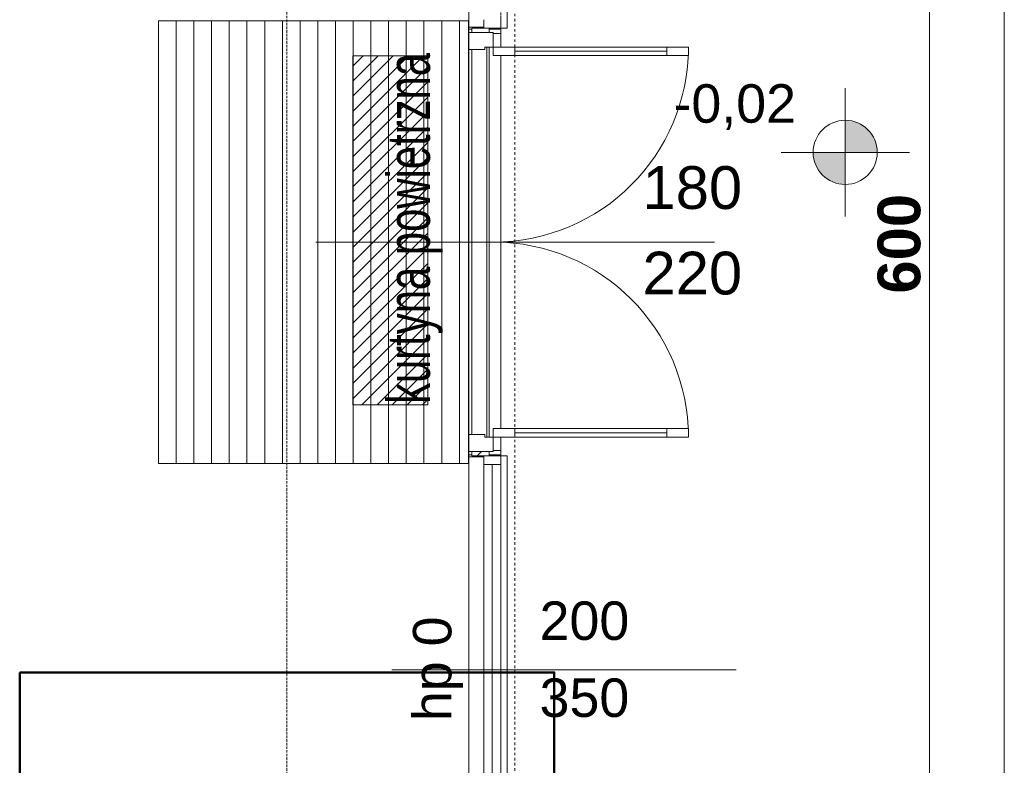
# Model space of a CAD drawing. Extents: x -7314 to 11761, y 144 to 9383.
# Tile 43 of 193: x 3188 to 3648, y 1443 to 1792. Entities that reach past the tile are written whole.
import ezdxf
from ezdxf.xclip import XClip

# ---------------------------------------------------------------- set-up
doc = ezdxf.new("R2010")
doc.units = 0
doc.header["$MEASUREMENT"] = 0
doc.header["$XCLIPFRAME"] = 0
for name, pattern in [('Krawędzie ukryte', [68, 48, -20]), ('Przerywana', [96, 48, -48]), ('Przerywana gęsta', [36, 24, -12]), ('Wipeout_Contour', [20000, 0, -20000])]:
    doc.linetypes.add(name, pattern=pattern)
for name, color, linetype in [('FORMA - Arch 01 - 220-A Ściany', 7, 'Continuous'), ('FORMA - Arch 01 - 299-A Wymiary Opisy wewnetrzne', 7, 'Continuous'), ('FORMA - Arch 01 - 410-K Osie', 7, 'Continuous'), ('FORMA - Arch 04 - Wymiary ogólne', 7, 'Continuous'), ('FORMA - Arch 05 - inst co', 7, 'Continuous')]:
    doc.layers.add(name, color=color, linetype=linetype)
doc.styles.add('STYL_AUTOMATYCZNY_2', font='arial.ttf')
doc.styles.add('STYL_AUTOMATYCZNY_7', font='arial.ttf', dxfattribs={"width": 0.7})
doc.styles.add('STYL_AUTOMATYCZNY_8', font='arial.ttf')
doc.styles.add('STYL_AUTOMATYCZNY_9', font='arial.ttf')
pattern_1 = [(45, (4185.3, -5972.398), (-17.67767, 17.67767), []), (45, (4181.764, -5968.863), (-17.67767, 17.67767), []), (45, (4178.229, -5965.327), (-17.67767, 17.67767), [])]

# ---------------------------------------------------------------- blocks, each defined once
blk = doc.blocks.new('Rysunek_1_1', base_point=(4185.3, -5972.4))
at = {"linetype": 'Continuous', "lineweight": 13}
h = blk.add_hatch(dxfattribs=at)
h.set_pattern_fill('Sklejka_0001', color=252, style=0, pattern_type=2)
h.set_pattern_definition([(270, (3368.8275, 1722.218), (8.27714, 0), [])])
h.paths.add_polyline_path([(3253, 1791.53), (3253, 1584.6), (3397.96, 1584.6), (3397.96, 1791.53)])
at = {"layer": 'FORMA - Arch 01 - 299-A Wymiary Opisy wewnetrzne', "linetype": 'Continuous', "lineweight": 5}
for points in [[(3574.11, 1730.06), (3589.11, 1730.06), (3587.96, 1735.8), (3584.71, 1740.67), (3579.85, 1743.92), (3574.11, 1745.06)], [(3574.11, 1730.06), (3559.11, 1730.06), (3560.25, 1724.32), (3563.5, 1719.46), (3568.37, 1716.21), (3574.11, 1715.06)]]:
    blk.add_hatch(color=7, dxfattribs=at).paths.add_polyline_path(points)
at = {"layer": 'FORMA - Arch 05 - inst co', "linetype": 'Continuous', "lineweight": 15}
h = blk.add_hatch(dxfattribs=at)
h.set_pattern_fill('cegła_zwykła_gęsta_0001', color=214, style=0, pattern_type=2)
h.set_pattern_definition([(45, (4185.2997, -5972.398), (-3.535534, 3.535534), [])])
h.paths.add_polyline_path([(3378.88, 1775.17), (3343.88, 1775.17), (3343.88, 1612.01), (3378.88, 1612.01)])
at = {"color": 7, "linetype": 'Przerywana', "lineweight": 13, "ltscale": 0.025, "flags": 128}
blk.add_lwpolyline([(3419.59, 1388.12), (3419.59, 1989.34), (3413.03, 1989.34), (3413.03, 1388.12)], dxfattribs=at)
at = {"color": 251, "linetype": 'Continuous', "lineweight": 13, "ltscale": 0.025, "flags": 128}
blk.add_lwpolyline([(3253, 1791.53), (3253, 1584.6), (3397.96, 1584.6), (3397.96, 1791.53)], close=True, dxfattribs=at)
at = {"layer": 'FORMA - Arch 01 - 220-A Ściany', "color": 7, "linetype": 'Continuous', "lineweight": 13, "ltscale": 0.025}
for p, q in [((3416.04, 1988.12), (3416.04, 1788.12)), ((3416.04, 1588.12), (3416.04, 1388.12))]:
    blk.add_line(p, q, dxfattribs=at)
at = {"layer": 'FORMA - Arch 01 - 299-A Wymiary Opisy wewnetrzne', "color": 7, "linetype": 'Continuous', "lineweight": 5, "ltscale": 0.025}
for p, q in [((3574.11, 1700.06), (3574.11, 1760.06)), ((3544.11, 1730.06), (3604.11, 1730.06))]:
    blk.add_line(p, q, dxfattribs=at)
blk.add_circle((3574.11, 1730.06), 15, dxfattribs=at)
at = {"layer": 'FORMA - Arch 01 - 410-K Osie', "color": 7, "linetype": 'Krawędzie ukryte', "lineweight": 13, "ltscale": 0.025}
blk.add_line((3313.04, 567.07), (3313.04, 6163.06), dxfattribs=at)
at = {"layer": 'FORMA - Arch 04 - Wymiary ogólne', "color": 154, "linetype": 'Continuous', "lineweight": 13, "ltscale": 0.025}
for p, q in [((3648.5, 718.9), (3648.5, 5986.9)), ((3613.5, 1386.9), (3613.5, 1986.9))]:
    blk.add_line(p, q, dxfattribs=at)
at = {"layer": 'FORMA - Arch 05 - inst co', "color": 7, "linetype": 'Continuous', "lineweight": 13, "ltscale": 0.025, "flags": 128}
blk.add_lwpolyline([(3378.88, 1775.17), (3343.88, 1775.17), (3343.88, 1612.01), (3378.88, 1612.01)], close=True, dxfattribs=at)
at = {"layer": 'FORMA - Arch 01 - 220-A Ściany', "color": 7, "linetype": 'Continuous', "lineweight": 13, "attachment_point": 7, "style": 'STYL_AUTOMATYCZNY_2'}
for s, insert, char_height in [('\\A1;{\\pql;\\pt0;\\fArial|b0|i0|c238|p0;\\W1.000000;220\\fArial|b0|i0|c238|p0;\\W1.000000;\\A1{\\H.66x;\\S^  ;}\\fArial|b0|i0|c238|p0;\\W1.000000;\\fArial|b0|i0|c238|p0;\\W1.000000;}', (3479.29, 1657.78), 20), ('\\A1;{\\pql;\\pt0;\\fArial|b0|i0|c238|p0;\\W1.000000;200\\fArial|b0|i0|c238|p0;\\W1.000000;\\A1{\\H.66x;\\S^  ;}\\fArial|b0|i0|c238|p0;\\W1.000000;\\fArial|b0|i0|c238|p0;\\W1.000000;}', (3431.16, 1496.82), 18), ('\\A1;{\\pql;\\pt0;\\fArial|b0|i0|c238|p0;\\W1.000000;350\\fArial|b0|i0|c238|p0;\\W1.000000;\\A1{\\H.66x;\\S^  ;}\\fArial|b0|i0|c238|p0;\\W1.000000;\\fArial|b0|i0|c238|p0;\\W1.000000;}', (3431.16, 1460.8), 18)]:
    blk.add_mtext(s, dxfattribs=dict(at, insert=insert, char_height=char_height))
at = {"layer": 'FORMA - Arch 01 - 220-A Ściany', "color": 7, "linetype": 'Continuous', "lineweight": 13, "insert": (3395.37, 1464.09), "char_height": 18, "attachment_point": 7, "rotation": 90, "style": 'STYL_AUTOMATYCZNY_2'}
blk.add_mtext('\\A1;{\\pql;\\pt0;\\fArial|b0|i0|c238|p0;\\W1.000000;hp 0\\fArial|b0|i0|c238|p0;\\W1.000000;\\A1{\\H.66x;\\S^  ;}\\fArial|b0|i0|c238|p0;\\W1.000000;\\fArial|b0|i0|c238|p0;\\W1.000000;}', dxfattribs=at)
at = {"layer": 'FORMA - Arch 01 - 299-A Wymiary Opisy wewnetrzne', "color": 7, "linetype": 'Continuous', "lineweight": 13, "insert": (3493.79, 1740.59), "char_height": 18, "width": 56.2662, "attachment_point": 7, "style": 'STYL_AUTOMATYCZNY_8'}
blk.add_mtext('\\A1;{\\pql;\\fArial|b0|i0|c238|p0;\\W1.000000;-0,02}', dxfattribs=at)
at = {"layer": 'FORMA - Arch 04 - Wymiary ogólne', "color": 154, "linetype": 'Continuous', "lineweight": 13, "insert": (3609.5, 1664.02), "char_height": 20, "width": 45.7634, "attachment_point": 7, "rotation": 90, "style": 'STYL_AUTOMATYCZNY_9'}
blk.add_mtext('\\A1;{\\pql;\\fArial|b1|i0|c238|p0;\\W1.000000;600}', dxfattribs=at)
at = {"layer": 'FORMA - Arch 05 - inst co', "color": 7, "linetype": 'Continuous', "lineweight": 13, "insert": (3385.92, 1612.43), "char_height": 20, "attachment_point": 7, "rotation": 90, "style": 'STYL_AUTOMATYCZNY_7'}
blk.add_mtext('\\A1;{\\pql;\\fArial|b0|i0|c238|p0;\\W0.700000;kurtyna powietrzna}', dxfattribs=at)
at = {"color": 254, "linetype": 'Wipeout_Contour', "lineweight": 0, "ltscale": 19212.441047}
blk.add_wipeout([(3398.04, 1788.12), (3398.54, 1788.12), (3405.04, 1788.12), (3405.04, 1788.62), (3398.04, 1788.62)], dxfattribs=at).dxf.layer = 'FORMA - Arch 01 - 220-A Ściany'
at = {"layer": 'FORMA - Arch 01 - 220-A Ściany', "linetype": 'Continuous', "lineweight": 5}
h = blk.add_hatch(dxfattribs=at)
h.set_pattern_fill('Aluminium_0001', style=0, pattern_type=2)
h.set_pattern_definition(pattern_1)
h.paths.add_polyline_path([(3398.04, 1788.12), (3398.54, 1788.12), (3405.04, 1788.12), (3405.04, 1788.62), (3398.04, 1788.62)])
at = {"color": 254, "linetype": 'Wipeout_Contour', "lineweight": 0, "ltscale": 45611.058427}
blk.add_wipeout([(3413.04, 1588.62), (3413.04, 1787.62), (3407.54, 1787.62), (3407.54, 1788.12), (3399.54, 1788.12), (3399.54, 1787.62), (3398.04, 1787.62), (3398.04, 1588.62), (3399.54, 1588.62), (3399.54, 1588.12), (3407.54, 1588.12), (3407.54, 1588.62)], dxfattribs=at).dxf.layer = 'FORMA - Arch 01 - 220-A Ściany'
at = {"color": 254, "linetype": 'Wipeout_Contour', "lineweight": 0, "ltscale": 19202.007427}
blk.add_wipeout([(3398.04, 1787.62), (3399.54, 1787.62), (3399.54, 1788.12), (3398.54, 1788.12), (3398.04, 1788.12)], dxfattribs=at).dxf.layer = 'FORMA - Arch 01 - 220-A Ściany'
at = {"color": 254, "linetype": 'Wipeout_Contour', "lineweight": 0, "ltscale": 19254.618381}
blk.add_wipeout([(3413.04, 1788.12), (3412.54, 1788.12), (3407.54, 1788.12), (3407.54, 1787.62), (3413.04, 1787.62)], dxfattribs=at).dxf.layer = 'FORMA - Arch 01 - 220-A Ściany'
at = {"color": 254, "linetype": 'Wipeout_Contour', "lineweight": 0, "ltscale": 18757.739716}
blk.add_wipeout([(3398.04, 1588.12), (3398.54, 1588.12), (3399.54, 1588.12), (3399.54, 1588.62), (3398.04, 1588.62)], dxfattribs=at).dxf.layer = 'FORMA - Arch 01 - 220-A Ściany'
at = {"color": 254, "linetype": 'Wipeout_Contour', "lineweight": 0, "ltscale": 18811.593331}
blk.add_wipeout([(3413.04, 1588.62), (3407.54, 1588.62), (3407.54, 1588.12), (3412.54, 1588.12), (3413.04, 1588.12)], dxfattribs=at).dxf.layer = 'FORMA - Arch 01 - 220-A Ściany'
at = {"layer": 'FORMA - Arch 01 - 220-A Ściany', "linetype": 'Continuous', "lineweight": 5}
h = blk.add_hatch(dxfattribs=at)
h.set_pattern_fill('Aluminium_0001', style=0, pattern_type=2)
h.set_pattern_definition(pattern_1)
h.paths.add_polyline_path([(3398.04, 1787.62), (3399.54, 1787.62), (3399.54, 1788.12), (3398.54, 1788.12), (3398.04, 1788.12)])
h = blk.add_hatch(dxfattribs=at)
h.set_pattern_fill('Aluminium_0001', style=0, pattern_type=2)
h.set_pattern_definition(pattern_1)
h.paths.add_polyline_path([(3413.04, 1788.12), (3412.54, 1788.12), (3407.54, 1788.12), (3407.54, 1787.62), (3413.04, 1787.62)])
h = blk.add_hatch(dxfattribs=at)
h.set_pattern_fill('Aluminium_0001', style=0, pattern_type=2)
h.set_pattern_definition(pattern_1)
h.paths.add_polyline_path([(3398.04, 1588.12), (3398.54, 1588.12), (3399.54, 1588.12), (3399.54, 1588.62), (3398.04, 1588.62)])
h = blk.add_hatch(dxfattribs=at)
h.set_pattern_fill('Aluminium_0001', style=0, pattern_type=2)
h.set_pattern_definition(pattern_1)
h.paths.add_polyline_path([(3413.04, 1588.62), (3407.54, 1588.62), (3407.54, 1588.12), (3412.54, 1588.12), (3413.04, 1588.12)])
at = {"layer": 'FORMA - Arch 01 - 220-A Ściany', "color": 7, "linetype": 'Continuous', "lineweight": 13, "ltscale": 0.025}
blk.add_line((3398.04, 1987.62), (3398.04, 1788.62), dxfattribs=at)
at = {"layer": 'FORMA - Arch 01 - 220-A Ściany', "color": 7, "linetype": 'Continuous', "lineweight": 15, "ltscale": 0.025}
blk.add_line((3405.04, 1788.62), (3398.04, 1788.62), dxfattribs=at)
at = {"color": 254, "linetype": 'Wipeout_Contour', "lineweight": 0, "ltscale": 18767.520965}
blk.add_wipeout([(3398.04, 1587.62), (3405.04, 1587.62), (3405.04, 1588.12), (3398.54, 1588.12), (3398.04, 1588.12)], dxfattribs=at).dxf.layer = 'FORMA - Arch 01 - 220-A Ściany'
at = {"layer": 'FORMA - Arch 01 - 220-A Ściany', "linetype": 'Continuous', "lineweight": 5}
h = blk.add_hatch(dxfattribs=at)
h.set_pattern_fill('Aluminium_0001', style=0, pattern_type=2)
h.set_pattern_definition(pattern_1)
h.paths.add_polyline_path([(3398.04, 1587.62), (3405.04, 1587.62), (3405.04, 1588.12), (3398.54, 1588.12), (3398.04, 1588.12)])
at = {"layer": 'FORMA - Arch 01 - 220-A Ściany', "color": 7, "linetype": 'Continuous', "lineweight": 15, "ltscale": 0.025}
blk.add_line((3405.04, 1587.62), (3398.04, 1587.62), dxfattribs=at)
at = {"color": 254, "linetype": 'Wipeout_Contour', "lineweight": 0, "ltscale": 38020.638609}
blk.add_wipeout([(3398.04, 1594.12), (3398.04, 1590.12), (3409.54, 1590.12), (3409.54, 1590.62), (3413.04, 1590.62), (3413.04, 1785.62), (3409.54, 1785.62), (3409.54, 1786.12), (3398.04, 1786.12), (3398.04, 1782.12)], dxfattribs=at).dxf.layer = 'FORMA - Arch 01 - 220-A Ściany'
at = {"layer": 'FORMA - Arch 01 - 220-A Ściany', "color": 7, "linetype": 'Przerywana gęsta', "lineweight": 13, "ltscale": 0.025}
for p, q in [((3413.04, 1988.12), (3413.04, 1788.12)), ((3413.04, 1588.12), (3413.04, 1388.12))]:
    blk.add_line(p, q, dxfattribs=at)
at = {"layer": 'FORMA - Arch 01 - 220-A Ściany', "color": 7, "linetype": 'Continuous', "lineweight": 15, "ltscale": 0.025}
for p, q in [((3398.04, 1788.12), (3398.04, 1788.62)), ((3398.04, 1788.12), (3398.04, 1788.62)), ((3398.04, 1788.12), (3398.04, 1787.62)), ((3399.54, 1787.62), (3398.04, 1787.62)), ((3399.54, 1788.12), (3399.54, 1787.62)), ((3405.04, 1788.12), (3405.04, 1788.62)), ((3407.54, 1788.12), (3407.54, 1787.62)), ((3407.54, 1787.62), (3413.04, 1787.62)), ((3413.04, 1788.12), (3413.04, 1787.62)), ((3399.54, 1588.62), (3398.04, 1588.62)), ((3398.04, 1588.12), (3398.04, 1588.62)), ((3399.54, 1588.12), (3399.54, 1588.62)), ((3407.54, 1588.62), (3413.04, 1588.62)), ((3407.54, 1588.12), (3407.54, 1588.62)), ((3413.04, 1588.12), (3413.04, 1588.62)), ((3413.04, 1588.12), (3413.04, 1588.62)), ((3398.04, 1588.12), (3398.04, 1587.62)), ((3405.04, 1588.12), (3405.04, 1587.62))]:
    blk.add_line(p, q, dxfattribs=at)
at = {"layer": 'FORMA - Arch 01 - 220-A Ściany', "color": 7, "linetype": 'Continuous', "lineweight": 13, "ltscale": 0.025}
for p, q in [((3398.04, 1787.62), (3398.04, 1588.62)), ((3416.04, 1788.12), (3413.04, 1788.12)), ((3413.04, 1588.12), (3416.04, 1588.12))]:
    blk.add_line(p, q, dxfattribs=at)
at = {"color": 254, "linetype": 'Wipeout_Contour', "lineweight": 0, "ltscale": 15401.867717}
blk.add_wipeout([(3405.04, 1788.12), (3413.04, 1788.12), (3413.04, 1792.12), (3405.04, 1792.12)], dxfattribs=at).dxf.layer = 'FORMA - Arch 01 - 220-A Ściany'
at = {"layer": 'FORMA - Arch 01 - 220-A Ściany', "color": 7, "linetype": 'Continuous', "lineweight": 15, "ltscale": 0.025}
for p, q in [((3405.04, 1788.12), (3405.04, 1792.12)), ((3413.04, 1792.12), (3413.04, 1788.12)), ((3405.04, 1788.62), (3398.04, 1788.62)), ((3412.54, 1788.12), (3405.04, 1788.12)), ((3412.54, 1788.12), (3405.04, 1788.12)), ((3413.04, 1788.12), (3412.54, 1788.12)), ((3413.04, 1788.12), (3412.54, 1788.12)), ((3413.04, 1788.12), (3413.04, 1787.62)), ((3413.04, 1786.12), (3413.04, 1785.62))]:
    blk.add_line(p, q, dxfattribs=at)
at = {"layer": 'FORMA - Arch 01 - 220-A Ściany', "color": 7, "linetype": 'Continuous', "lineweight": 13, "ltscale": 0.025}
blk.add_line((3413.04, 1787.62), (3413.04, 1588.62), dxfattribs=at)
at = {"color": 254, "linetype": 'Wipeout_Contour', "lineweight": 0, "ltscale": 15200.963584}
blk.add_wipeout([(3407.54, 1588.12), (3407.54, 1788.12), (3399.54, 1788.12), (3399.54, 1588.12)], dxfattribs=at).dxf.layer = 'FORMA - Arch 01 - 220-A Ściany'
at = {"layer": 'FORMA - Arch 01 - 220-A Ściany', "color": 7, "linetype": 'Continuous', "lineweight": 15, "ltscale": 0.025}
blk.add_line((3326.51, 1688.12), (3512.9, 1688.12), dxfattribs=at)
at = {"layer": 'FORMA - Arch 01 - 220-A Ściany', "color": 7, "linetype": 'Continuous', "lineweight": 13, "ltscale": 0.025}
for centre, start, end in [((3409.54, 1779.32), 270, 0), ((3409.54, 1596.92), 0, 90)]:
    blk.add_arc(centre, 91.2, start, end, dxfattribs=at)
at = {"color": 254, "linetype": 'Wipeout_Contour', "lineweight": 0, "ltscale": 15374.951793}
blk.add_wipeout([(3407.54, 1788.12), (3399.54, 1788.12), (3399.54, 1784.12), (3407.54, 1784.12)], dxfattribs=at).dxf.layer = 'FORMA - Arch 01 - 220-A Ściany'
at = {"color": 254, "linetype": 'Wipeout_Contour', "lineweight": 0, "ltscale": 15026.685187}
blk.add_wipeout([(3407.54, 1592.12), (3399.54, 1592.12), (3399.54, 1588.12), (3407.54, 1588.12)], dxfattribs=at).dxf.layer = 'FORMA - Arch 01 - 220-A Ściany'
at = {"layer": 'FORMA - Arch 01 - 220-A Ściany', "linetype": 'Continuous', "lineweight": 5}
h = blk.add_hatch(dxfattribs=at)
h.set_pattern_fill('Aluminium_0001', style=0, pattern_type=2)
h.set_pattern_definition(pattern_1)
h.paths.add_polyline_path([(3407.54, 1788.12), (3399.54, 1788.12), (3399.54, 1784.12), (3407.54, 1784.12)])
h = blk.add_hatch(dxfattribs=at)
h.set_pattern_fill('Aluminium_0001', style=0, pattern_type=2)
h.set_pattern_definition(pattern_1)
h.paths.add_polyline_path([(3407.54, 1592.12), (3399.54, 1592.12), (3399.54, 1588.12), (3407.54, 1588.12)])
at = {"layer": 'FORMA - Arch 01 - 220-A Ściany', "color": 7, "linetype": 'Continuous', "lineweight": 15, "ltscale": 0.025}
for p, q in [((3398.04, 1788.12), (3398.04, 1787.62)), ((3399.54, 1787.62), (3398.04, 1787.62)), ((3407.54, 1788.12), (3399.54, 1788.12)), ((3407.54, 1788.12), (3399.54, 1788.12)), ((3407.54, 1787.62), (3413.04, 1787.62)), ((3398.04, 1588.12), (3398.04, 1588.62)), ((3399.54, 1588.62), (3398.04, 1588.62)), ((3407.54, 1588.62), (3413.04, 1588.62)), ((3398.04, 1588.12), (3398.04, 1587.62)), ((3407.54, 1588.12), (3399.54, 1588.12)), ((3407.54, 1588.12), (3399.54, 1588.12))]:
    blk.add_line(p, q, dxfattribs=at)
at = {"layer": 'FORMA - Arch 01 - 220-A Ściany', "color": 7, "linetype": 'Continuous', "lineweight": 13, "ltscale": 0.025}
for p, q in [((3399.54, 1788.12), (3399.54, 1588.12)), ((3407.54, 1788.12), (3399.54, 1788.12)), ((3399.54, 1788.12), (3399.54, 1784.12)), ((3407.54, 1788.12), (3407.54, 1588.12)), ((3407.54, 1784.12), (3407.54, 1788.12)), ((3399.54, 1784.12), (3407.54, 1784.12)), ((3406.54, 1784.12), (3406.54, 1592.12)), ((3407.54, 1592.12), (3399.54, 1592.12)), ((3399.54, 1592.12), (3399.54, 1588.12)), ((3407.54, 1588.12), (3407.54, 1592.12)), ((3398.04, 1587.62), (3398.04, 1388.62)), ((3399.54, 1588.12), (3407.54, 1588.12))]:
    blk.add_line(p, q, dxfattribs=at)
at = {"color": 254, "linetype": 'Wipeout_Contour', "lineweight": 0, "ltscale": 15686.467373}
blk.add_wipeout([(3500.74, 1779.32), (3490.74, 1779.32), (3490.74, 1775.32), (3500.74, 1775.32)], dxfattribs=at).dxf.layer = 'FORMA - Arch 01 - 220-A Ściany'
at = {"color": 254, "linetype": 'Wipeout_Contour', "lineweight": 0, "ltscale": 15376.21955}
blk.add_wipeout([(3500.74, 1596.92), (3500.74, 1600.92), (3490.74, 1600.92), (3490.74, 1596.92)], dxfattribs=at).dxf.layer = 'FORMA - Arch 01 - 220-A Ściany'
at = {"layer": 'FORMA - Arch 01 - 220-A Ściany', "color": 7, "linetype": 'Continuous', "lineweight": 13, "ltscale": 0.025}
for p, q in [((3500.74, 1775.32), (3500.74, 1779.32)), ((3500.74, 1600.92), (3500.74, 1596.92))]:
    blk.add_line(p, q, dxfattribs=at)
at = {"color": 254, "linetype": 'Wipeout_Contour', "lineweight": 0, "ltscale": 23052.530644}
blk.add_wipeout([(3398.04, 1778.12), (3405.54, 1778.12), (3405.54, 1779.32), (3409.54, 1779.32), (3409.54, 1786.12), (3398.04, 1786.12)], dxfattribs=at).dxf.layer = 'FORMA - Arch 01 - 220-A Ściany'
at = {"color": 254, "linetype": 'Wipeout_Contour', "lineweight": 0, "ltscale": 15039.863566}
blk.add_wipeout([(3413.04, 1588.12), (3405.04, 1588.12), (3405.04, 1584.12), (3413.04, 1584.12)], dxfattribs=at).dxf.layer = 'FORMA - Arch 01 - 220-A Ściany'
at = {"layer": 'FORMA - Arch 01 - 220-A Ściany', "color": 7, "linetype": 'Continuous', "lineweight": 15, "ltscale": 0.025}
for p, q in [((3409.54, 1786.12), (3398.04, 1786.12)), ((3398.04, 1786.12), (3398.04, 1778.12)), ((3398.04, 1786.12), (3398.54, 1786.12)), ((3398.04, 1786.12), (3398.54, 1786.12)), ((3398.54, 1786.12), (3409.54, 1786.12)), ((3398.54, 1786.12), (3409.54, 1786.12)), ((3409.54, 1785.62), (3413.04, 1785.62)), ((3398.04, 1778.12), (3405.54, 1778.12)), ((3405.54, 1778.12), (3405.54, 1779.32)), ((3413.04, 1590.12), (3413.04, 1590.62)), ((3405.04, 1587.62), (3398.04, 1587.62)), ((3412.54, 1588.12), (3405.04, 1588.12)), ((3412.54, 1588.12), (3405.04, 1588.12)), ((3413.04, 1588.12), (3412.54, 1588.12)), ((3413.04, 1588.12), (3412.54, 1588.12))]:
    blk.add_line(p, q, dxfattribs=at)
at = {"color": 254, "linetype": 'Wipeout_Contour', "lineweight": 0, "ltscale": 15397.643259}
blk.add_wipeout([(3409.54, 1775.32), (3419.54, 1775.32), (3419.54, 1779.32), (3409.54, 1779.32)], dxfattribs=at).dxf.layer = 'FORMA - Arch 01 - 220-A Ściany'
at = {"color": 254, "linetype": 'Wipeout_Contour', "lineweight": 0, "ltscale": 14882.888112}
blk.add_wipeout([(3413.04, 1584.12), (3405.04, 1584.12), (3405.04, 1392.12), (3413.04, 1392.12)], dxfattribs=at).dxf.layer = 'FORMA - Arch 01 - 220-A Ściany'
at = {"layer": 'FORMA - Arch 01 - 220-A Ściany', "color": 7, "linetype": 'Continuous', "lineweight": 15, "ltscale": 0.025}
for p, q in [((3409.54, 1779.32), (3409.54, 1786.12)), ((3405.54, 1779.32), (3409.54, 1779.32)), ((3405.04, 1584.12), (3405.04, 1588.12)), ((3413.04, 1584.12), (3405.04, 1584.12)), ((3413.04, 1588.12), (3413.04, 1584.12)), ((3523.04, 1488.12), (3362.13, 1488.12))]:
    blk.add_line(p, q, dxfattribs=at)
at = {"layer": 'FORMA - Arch 01 - 220-A Ściany', "color": 7, "linetype": 'Continuous', "lineweight": 13, "ltscale": 0.025}
for p, q in [((3409.54, 1779.32), (3409.54, 1775.32)), ((3405.04, 1392.12), (3405.04, 1584.12)), ((3409.04, 1584.12), (3409.04, 1392.12)), ((3413.04, 1584.12), (3413.04, 1392.12))]:
    blk.add_line(p, q, dxfattribs=at)
at = {"color": 254, "linetype": 'Wipeout_Contour', "lineweight": 0, "ltscale": 15543.83438}
blk.add_wipeout([(3490.74, 1779.32), (3419.54, 1779.32), (3419.54, 1777.32), (3490.74, 1777.32)], dxfattribs=at).dxf.layer = 'FORMA - Arch 01 - 220-A Ściany'
at = {"layer": 'FORMA - Arch 01 - 220-A Ściany', "color": 7, "linetype": 'Continuous', "lineweight": 13, "ltscale": 0.025, "flags": 128}
blk.add_lwpolyline([(3490.74, 1779.32), (3419.54, 1779.32), (3419.54, 1777.32), (3490.74, 1777.32)], close=True, dxfattribs=at)
at = {"color": 254, "linetype": 'Wipeout_Contour', "lineweight": 0, "ltscale": 22557.128302}
blk.add_wipeout([(3398.04, 1590.12), (3409.54, 1590.12), (3409.54, 1596.92), (3405.54, 1596.92), (3405.54, 1598.12), (3398.04, 1598.12)], dxfattribs=at).dxf.layer = 'FORMA - Arch 01 - 220-A Ściany'
at = {"layer": 'FORMA - Arch 01 - 220-A Ściany', "color": 7, "linetype": 'Continuous', "lineweight": 15, "ltscale": 0.025}
for p, q in [((3405.54, 1598.12), (3398.04, 1598.12)), ((3398.04, 1598.12), (3398.04, 1590.12)), ((3405.54, 1596.92), (3405.54, 1598.12)), ((3398.04, 1590.12), (3409.54, 1590.12)), ((3398.04, 1590.12), (3398.54, 1590.12)), ((3398.04, 1590.12), (3398.54, 1590.12)), ((3398.54, 1590.12), (3409.54, 1590.12)), ((3398.54, 1590.12), (3409.54, 1590.12)), ((3409.54, 1590.62), (3413.04, 1590.62))]:
    blk.add_line(p, q, dxfattribs=at)
at = {"color": 254, "linetype": 'Wipeout_Contour', "lineweight": 0, "ltscale": 15540.174759}
blk.add_wipeout([(3490.74, 1777.32), (3419.54, 1777.32), (3419.54, 1775.32), (3490.74, 1775.32)], dxfattribs=at).dxf.layer = 'FORMA - Arch 01 - 220-A Ściany'
at = {"color": 254, "linetype": 'Wipeout_Contour', "lineweight": 0, "ltscale": 15081.455055}
blk.add_wipeout([(3409.54, 1600.92), (3409.54, 1596.92), (3419.54, 1596.92), (3419.54, 1600.92)], dxfattribs=at).dxf.layer = 'FORMA - Arch 01 - 220-A Ściany'
at = {"layer": 'FORMA - Arch 01 - 220-A Ściany', "color": 7, "linetype": 'Continuous', "lineweight": 13, "ltscale": 0.025}
for p, q in [((3419.54, 1779.32), (3409.54, 1779.32)), ((3419.54, 1775.32), (3419.54, 1779.32)), ((3500.74, 1779.32), (3490.74, 1779.32)), ((3490.74, 1779.32), (3490.74, 1775.32)), ((3409.54, 1775.32), (3419.54, 1775.32)), ((3490.74, 1777.32), (3419.54, 1777.32)), ((3490.74, 1775.32), (3500.74, 1775.32)), ((3409.54, 1596.92), (3409.54, 1600.92))]:
    blk.add_line(p, q, dxfattribs=at)
at = {"layer": 'FORMA - Arch 01 - 220-A Ściany', "color": 7, "linetype": 'Continuous', "lineweight": 15, "ltscale": 0.025}
for p, q in [((3409.54, 1596.92), (3405.54, 1596.92)), ((3409.54, 1590.12), (3409.54, 1596.92))]:
    blk.add_line(p, q, dxfattribs=at)
at = {"layer": 'FORMA - Arch 01 - 220-A Ściany', "color": 7, "linetype": 'Continuous', "lineweight": 13, "ltscale": 0.025, "flags": 128}
blk.add_lwpolyline([(3490.74, 1777.32), (3419.54, 1777.32), (3419.54, 1775.32), (3490.74, 1775.32)], close=True, dxfattribs=at)
at = {"layer": 'FORMA - Arch 01 - 220-A Ściany', "color": 7, "linetype": 'Continuous', "lineweight": 13, "insert": (3479.29, 1697.78), "char_height": 20, "attachment_point": 7, "style": 'STYL_AUTOMATYCZNY_2'}
blk.add_mtext('\\A1;{\\pql;\\pt0;\\fArial|b0|i0|c238|p0;\\W1.000000;180\\fArial|b0|i0|c238|p0;\\W1.000000;\\A1{\\H.66x;\\S^  ;}\\fArial|b0|i0|c238|p0;\\W1.000000;\\fArial|b0|i0|c238|p0;\\W1.000000;}', dxfattribs=at)
at = {"color": 254, "linetype": 'Wipeout_Contour', "lineweight": 0, "ltscale": 15227.112879}
blk.add_wipeout([(3490.74, 1596.92), (3490.74, 1598.92), (3419.54, 1598.92), (3419.54, 1596.92)], dxfattribs=at).dxf.layer = 'FORMA - Arch 01 - 220-A Ściany'
at = {"layer": 'FORMA - Arch 01 - 220-A Ściany', "color": 7, "linetype": 'Continuous', "lineweight": 13, "ltscale": 0.025, "flags": 128}
blk.add_lwpolyline([(3490.74, 1596.92), (3419.54, 1596.92), (3419.54, 1598.92), (3490.74, 1598.92)], close=True, dxfattribs=at)
at = {"color": 254, "linetype": 'Wipeout_Contour', "lineweight": 0, "ltscale": 15230.472892}
blk.add_wipeout([(3490.74, 1598.92), (3490.74, 1600.92), (3419.54, 1600.92), (3419.54, 1598.92)], dxfattribs=at).dxf.layer = 'FORMA - Arch 01 - 220-A Ściany'
at = {"layer": 'FORMA - Arch 01 - 220-A Ściany', "color": 7, "linetype": 'Continuous', "lineweight": 13, "ltscale": 0.025}
for p, q in [((3409.54, 1600.92), (3419.54, 1600.92)), ((3419.54, 1600.92), (3419.54, 1596.92)), ((3490.74, 1598.92), (3419.54, 1598.92)), ((3490.74, 1596.92), (3490.74, 1600.92)), ((3490.74, 1600.92), (3500.74, 1600.92)), ((3419.54, 1596.92), (3409.54, 1596.92)), ((3500.74, 1596.92), (3490.74, 1596.92))]:
    blk.add_line(p, q, dxfattribs=at)
at = {"layer": 'FORMA - Arch 01 - 220-A Ściany', "color": 7, "linetype": 'Continuous', "lineweight": 13, "ltscale": 0.025, "flags": 128}
blk.add_lwpolyline([(3490.74, 1598.92), (3419.54, 1598.92), (3419.54, 1600.92), (3490.74, 1600.92)], close=True, dxfattribs=at)

msp = doc.modelspace()

# ---------------------------------------------------------------- block references
at = {"lineweight": 20}
ref = msp.add_blockref('Rysunek_1_1', (4185.29965, -5972.39804), dxfattribs=at)
XClip(ref).set_block_clipping_path([(254.0251470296, 246.5573808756), (9689.7973583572, 9358.9497337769)])

# ---------------------------------------------------------------- next in the draw order: linework, layer by layer
at = {"lineweight": 50}
msp.add_lwpolyline([(3188.04065, 1486.89689), (3438.04065, 1486.89689), (3438.04065, 1286.89689), (3188.04065, 1286.89689), (3188.04065, 1486.89689)], dxfattribs=at)

doc.saveas('drawing.dxf')
